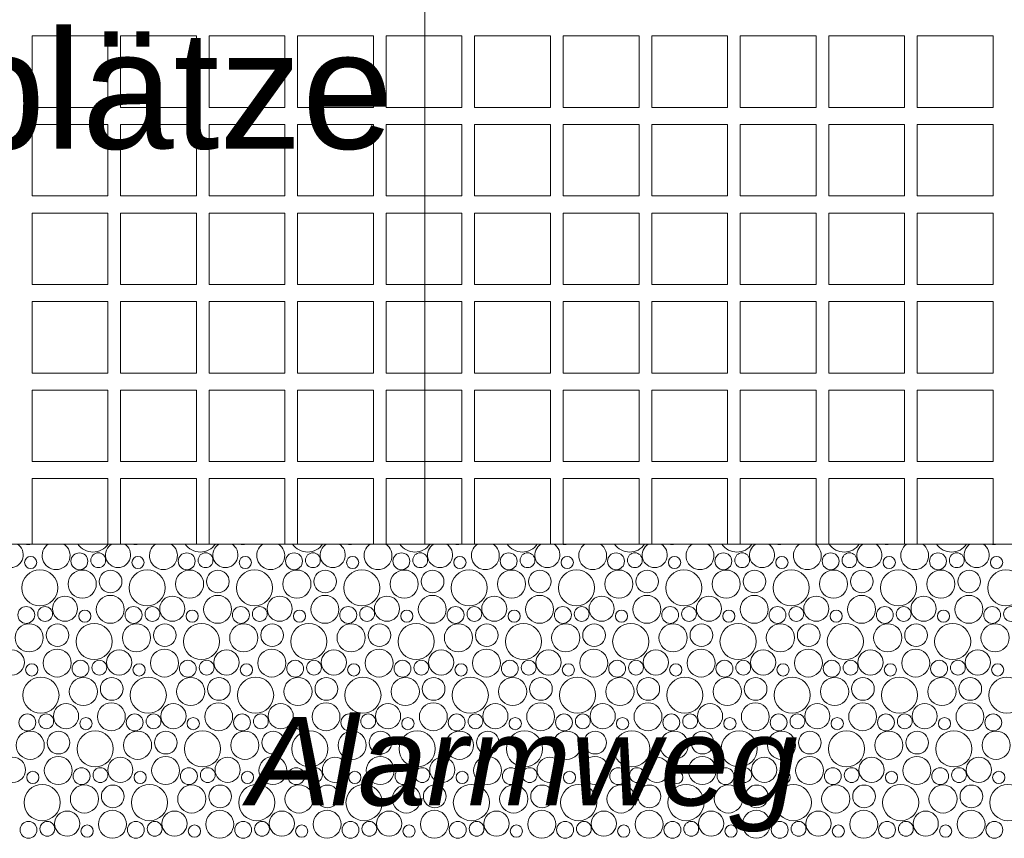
# Model space of a CAD drawing. Header units: metres. Extents: x -167 to 262, y -186 to 508.
# Tile 238 of 256: x 70.79 to 74.13, y 36.5 to 39.28. Entities that reach past the tile are written whole.
import ezdxf

# ---------------------------------------------------------------- set-up
doc = ezdxf.new("R2010")
doc.units = ezdxf.units.M
doc.header["$MEASUREMENT"] = 0
for name, color, linetype in [('60 Auffüllung', 7, 'Continuous'), ('60 Stellplätze', 7, 'Continuous'), ('90 Allgemein Beschriftung', 7, 'Continuous')]:
    doc.layers.add(name, color=color, linetype=linetype)
doc.styles.add('ERSTELLTER_STIL_1', font='arial.ttf')
doc.styles.add('ERSTELLTER_STIL_4', font='arial.ttf')

# ---------------------------------------------------------------- blocks, each defined once
blk = doc.blocks.new('*X50', base_point=(27236.1321, 33357.279))
at = {"layer": '60 Auffüllung', "color": 253, "linetype": 'Continuous', "lineweight": 18, "true_color": 0xb4b4b4}
for p, q in [((71.0891, 39.2212), (70.8321, 39.2212)), ((70.8321, 39.2212), (70.8321, 38.979)), ((71.0891, 38.979), (71.0891, 39.2212)), ((71.3891, 39.2212), (71.1321, 39.2212)), ((71.1321, 39.2212), (71.1321, 38.979)), ((71.3891, 38.979), (71.3891, 39.2212)), ((71.6891, 39.2212), (71.4321, 39.2212)), ((71.4321, 39.2212), (71.4321, 38.979)), ((71.6891, 38.979), (71.6891, 39.2212)), ((71.9891, 39.2212), (71.7321, 39.2212)), ((71.7321, 39.2212), (71.7321, 38.979)), ((71.9891, 38.979), (71.9891, 39.2212)), ((72.2891, 39.2212), (72.0321, 39.2212)), ((72.0321, 39.2212), (72.0321, 38.979)), ((72.2891, 38.979), (72.2891, 39.2212)), ((72.5891, 39.2212), (72.3321, 39.2212)), ((72.3321, 39.2212), (72.3321, 38.979)), ((72.5891, 38.979), (72.5891, 39.2212)), ((72.8891, 39.2212), (72.6321, 39.2212)), ((72.6321, 39.2212), (72.6321, 38.979)), ((72.8891, 38.979), (72.8891, 39.2212)), ((73.1891, 39.2212), (72.9321, 39.2212)), ((72.9321, 39.2212), (72.9321, 38.979)), ((73.1891, 38.979), (73.1891, 39.2212)), ((73.4891, 39.2212), (73.2321, 39.2212)), ((73.2321, 39.2212), (73.2321, 38.979)), ((73.4891, 38.979), (73.4891, 39.2212)), ((73.7891, 39.2212), (73.5321, 39.2212)), ((73.5321, 39.2212), (73.5321, 38.979)), ((73.7891, 38.979), (73.7891, 39.2212)), ((74.0891, 39.2212), (73.8321, 39.2212)), ((73.8321, 39.2212), (73.8321, 38.979)), ((74.0891, 38.979), (74.0891, 39.2212)), ((70.8321, 38.979), (71.0891, 38.979)), ((71.1321, 38.979), (71.3891, 38.979)), ((71.4321, 38.979), (71.6891, 38.979)), ((71.7321, 38.979), (71.9891, 38.979)), ((72.0321, 38.979), (72.2891, 38.979)), ((72.3321, 38.979), (72.5891, 38.979)), ((72.6321, 38.979), (72.8891, 38.979)), ((72.9321, 38.979), (73.1891, 38.979)), ((73.2321, 38.979), (73.4891, 38.979)), ((73.5321, 38.979), (73.7891, 38.979)), ((73.8321, 38.979), (74.0891, 38.979)), ((71.0891, 38.9212), (70.8321, 38.9212)), ((70.8321, 38.9212), (70.8321, 38.679)), ((71.0891, 38.679), (71.0891, 38.9212)), ((71.3891, 38.9212), (71.1321, 38.9212)), ((71.1321, 38.9212), (71.1321, 38.679)), ((71.3891, 38.679), (71.3891, 38.9212)), ((71.6891, 38.9212), (71.4321, 38.9212)), ((71.4321, 38.9212), (71.4321, 38.679)), ((71.6891, 38.679), (71.6891, 38.9212)), ((71.9891, 38.9212), (71.7321, 38.9212)), ((71.7321, 38.9212), (71.7321, 38.679)), ((71.9891, 38.679), (71.9891, 38.9212)), ((72.2891, 38.9212), (72.0321, 38.9212)), ((72.0321, 38.9212), (72.0321, 38.679)), ((72.2891, 38.679), (72.2891, 38.9212)), ((72.5891, 38.9212), (72.3321, 38.9212)), ((72.3321, 38.9212), (72.3321, 38.679)), ((72.5891, 38.679), (72.5891, 38.9212)), ((72.8891, 38.9212), (72.6321, 38.9212)), ((72.6321, 38.9212), (72.6321, 38.679)), ((72.8891, 38.679), (72.8891, 38.9212)), ((73.1891, 38.9212), (72.9321, 38.9212)), ((72.9321, 38.9212), (72.9321, 38.679)), ((73.1891, 38.679), (73.1891, 38.9212)), ((73.4891, 38.9212), (73.2321, 38.9212)), ((73.2321, 38.9212), (73.2321, 38.679)), ((73.4891, 38.679), (73.4891, 38.9212)), ((73.7891, 38.9212), (73.5321, 38.9212)), ((73.5321, 38.9212), (73.5321, 38.679)), ((73.7891, 38.679), (73.7891, 38.9212)), ((74.0891, 38.9212), (73.8321, 38.9212)), ((73.8321, 38.9212), (73.8321, 38.679)), ((74.0891, 38.679), (74.0891, 38.9212)), ((70.8321, 38.679), (71.0891, 38.679)), ((71.1321, 38.679), (71.3891, 38.679)), ((71.4321, 38.679), (71.6891, 38.679)), ((71.7321, 38.679), (71.9891, 38.679)), ((72.0321, 38.679), (72.2891, 38.679)), ((72.3321, 38.679), (72.5891, 38.679)), ((72.6321, 38.679), (72.8891, 38.679)), ((72.9321, 38.679), (73.1891, 38.679)), ((73.2321, 38.679), (73.4891, 38.679)), ((73.5321, 38.679), (73.7891, 38.679)), ((73.8321, 38.679), (74.0891, 38.679)), ((71.0891, 38.6212), (70.8321, 38.6212)), ((70.8321, 38.6212), (70.8321, 38.379)), ((71.0891, 38.379), (71.0891, 38.6212)), ((71.3891, 38.6212), (71.1321, 38.6212)), ((71.1321, 38.6212), (71.1321, 38.379)), ((71.3891, 38.379), (71.3891, 38.6212)), ((71.6891, 38.6212), (71.4321, 38.6212)), ((71.4321, 38.6212), (71.4321, 38.379)), ((71.6891, 38.379), (71.6891, 38.6212)), ((71.9891, 38.6212), (71.7321, 38.6212)), ((71.7321, 38.6212), (71.7321, 38.379)), ((71.9891, 38.379), (71.9891, 38.6212)), ((72.2891, 38.6212), (72.0321, 38.6212)), ((72.0321, 38.6212), (72.0321, 38.379)), ((72.2891, 38.379), (72.2891, 38.6212)), ((72.5891, 38.6212), (72.3321, 38.6212)), ((72.3321, 38.6212), (72.3321, 38.379)), ((72.5891, 38.379), (72.5891, 38.6212)), ((72.8891, 38.6212), (72.6321, 38.6212)), ((72.6321, 38.6212), (72.6321, 38.379)), ((72.8891, 38.379), (72.8891, 38.6212)), ((73.1891, 38.6212), (72.9321, 38.6212)), ((72.9321, 38.6212), (72.9321, 38.379)), ((73.1891, 38.379), (73.1891, 38.6212)), ((73.4891, 38.6212), (73.2321, 38.6212)), ((73.2321, 38.6212), (73.2321, 38.379)), ((73.4891, 38.379), (73.4891, 38.6212)), ((73.7891, 38.6212), (73.5321, 38.6212)), ((73.5321, 38.6212), (73.5321, 38.379)), ((73.7891, 38.379), (73.7891, 38.6212)), ((74.0891, 38.6212), (73.8321, 38.6212)), ((73.8321, 38.6212), (73.8321, 38.379)), ((74.0891, 38.379), (74.0891, 38.6212)), ((70.8321, 38.379), (71.0891, 38.379)), ((71.1321, 38.379), (71.3891, 38.379)), ((71.4321, 38.379), (71.6891, 38.379)), ((71.7321, 38.379), (71.9891, 38.379)), ((72.0321, 38.379), (72.2891, 38.379)), ((72.3321, 38.379), (72.5891, 38.379)), ((72.6321, 38.379), (72.8891, 38.379)), ((72.9321, 38.379), (73.1891, 38.379)), ((73.2321, 38.379), (73.4891, 38.379)), ((73.5321, 38.379), (73.7891, 38.379)), ((73.8321, 38.379), (74.0891, 38.379)), ((71.0891, 38.3212), (70.8321, 38.3212)), ((70.8321, 38.3212), (70.8321, 38.079)), ((71.0891, 38.079), (71.0891, 38.3212)), ((71.3891, 38.3212), (71.1321, 38.3212)), ((71.1321, 38.3212), (71.1321, 38.079)), ((71.3891, 38.079), (71.3891, 38.3212)), ((71.6891, 38.3212), (71.4321, 38.3212)), ((71.4321, 38.3212), (71.4321, 38.079)), ((71.6891, 38.079), (71.6891, 38.3212)), ((71.9891, 38.3212), (71.7321, 38.3212)), ((71.7321, 38.3212), (71.7321, 38.079)), ((71.9891, 38.079), (71.9891, 38.3212)), ((72.2891, 38.3212), (72.0321, 38.3212)), ((72.0321, 38.3212), (72.0321, 38.079)), ((72.2891, 38.079), (72.2891, 38.3212)), ((72.5891, 38.3212), (72.3321, 38.3212)), ((72.3321, 38.3212), (72.3321, 38.079)), ((72.5891, 38.079), (72.5891, 38.3212)), ((72.8891, 38.3212), (72.6321, 38.3212)), ((72.6321, 38.3212), (72.6321, 38.079)), ((72.8891, 38.079), (72.8891, 38.3212)), ((73.1891, 38.3212), (72.9321, 38.3212)), ((72.9321, 38.3212), (72.9321, 38.079)), ((73.1891, 38.079), (73.1891, 38.3212)), ((73.4891, 38.3212), (73.2321, 38.3212)), ((73.2321, 38.3212), (73.2321, 38.079)), ((73.4891, 38.079), (73.4891, 38.3212)), ((73.7891, 38.3212), (73.5321, 38.3212)), ((73.5321, 38.3212), (73.5321, 38.079)), ((73.7891, 38.079), (73.7891, 38.3212)), ((74.0891, 38.3212), (73.8321, 38.3212)), ((73.8321, 38.3212), (73.8321, 38.079)), ((74.0891, 38.079), (74.0891, 38.3212)), ((70.8321, 38.079), (71.0891, 38.079)), ((71.1321, 38.079), (71.3891, 38.079)), ((71.4321, 38.079), (71.6891, 38.079)), ((71.7321, 38.079), (71.9891, 38.079)), ((72.0321, 38.079), (72.2891, 38.079)), ((72.3321, 38.079), (72.5891, 38.079)), ((72.6321, 38.079), (72.8891, 38.079)), ((72.9321, 38.079), (73.1891, 38.079)), ((73.2321, 38.079), (73.4891, 38.079)), ((73.5321, 38.079), (73.7891, 38.079)), ((73.8321, 38.079), (74.0891, 38.079)), ((71.0891, 38.0212), (70.8321, 38.0212)), ((70.8321, 38.0212), (70.8321, 37.779)), ((71.0891, 37.779), (71.0891, 38.0212)), ((71.3891, 38.0212), (71.1321, 38.0212)), ((71.1321, 38.0212), (71.1321, 37.779)), ((71.3891, 37.779), (71.3891, 38.0212)), ((71.6891, 38.0212), (71.4321, 38.0212)), ((71.4321, 38.0212), (71.4321, 37.779)), ((71.6891, 37.779), (71.6891, 38.0212)), ((71.9891, 38.0212), (71.7321, 38.0212)), ((71.7321, 38.0212), (71.7321, 37.779)), ((71.9891, 37.779), (71.9891, 38.0212)), ((72.2891, 38.0212), (72.0321, 38.0212)), ((72.0321, 38.0212), (72.0321, 37.779)), ((72.2891, 37.779), (72.2891, 38.0212)), ((72.5891, 38.0212), (72.3321, 38.0212)), ((72.3321, 38.0212), (72.3321, 37.779)), ((72.5891, 37.779), (72.5891, 38.0212)), ((72.8891, 38.0212), (72.6321, 38.0212)), ((72.6321, 38.0212), (72.6321, 37.779)), ((72.8891, 37.779), (72.8891, 38.0212)), ((73.1891, 38.0212), (72.9321, 38.0212)), ((72.9321, 38.0212), (72.9321, 37.779)), ((73.1891, 37.779), (73.1891, 38.0212)), ((73.4891, 38.0212), (73.2321, 38.0212)), ((73.2321, 38.0212), (73.2321, 37.779)), ((73.4891, 37.779), (73.4891, 38.0212)), ((73.7891, 38.0212), (73.5321, 38.0212)), ((73.5321, 38.0212), (73.5321, 37.779)), ((73.7891, 37.779), (73.7891, 38.0212)), ((74.0891, 38.0212), (73.8321, 38.0212)), ((73.8321, 38.0212), (73.8321, 37.779)), ((74.0891, 37.779), (74.0891, 38.0212)), ((70.8321, 37.779), (71.0891, 37.779)), ((71.1321, 37.779), (71.3891, 37.779)), ((71.4321, 37.779), (71.6891, 37.779)), ((71.7321, 37.779), (71.9891, 37.779)), ((72.0321, 37.779), (72.2891, 37.779)), ((72.3321, 37.779), (72.5891, 37.779)), ((72.6321, 37.779), (72.8891, 37.779)), ((72.9321, 37.779), (73.1891, 37.779)), ((73.2321, 37.779), (73.4891, 37.779)), ((73.5321, 37.779), (73.7891, 37.779)), ((73.8321, 37.779), (74.0891, 37.779)), ((71.0891, 37.7212), (70.8321, 37.7212)), ((70.8321, 37.7212), (70.8321, 37.4991)), ((71.0891, 37.4991), (71.0891, 37.7212)), ((71.3891, 37.7212), (71.1321, 37.7212)), ((71.1321, 37.7212), (71.1321, 37.4991)), ((71.3891, 37.4991), (71.3891, 37.7212)), ((71.6891, 37.7212), (71.4321, 37.7212)), ((71.4321, 37.7212), (71.4321, 37.4991)), ((71.6891, 37.4991), (71.6891, 37.7212)), ((71.9891, 37.7212), (71.7321, 37.7212)), ((71.7321, 37.7212), (71.7321, 37.4991)), ((71.9891, 37.4991), (71.9891, 37.7212)), ((72.2891, 37.7212), (72.0321, 37.7212)), ((72.0321, 37.7212), (72.0321, 37.4991)), ((72.2891, 37.4991), (72.2891, 37.7212)), ((72.5891, 37.7212), (72.3321, 37.7212)), ((72.3321, 37.7212), (72.3321, 37.4991)), ((72.5891, 37.4991), (72.5891, 37.7212)), ((72.8891, 37.7212), (72.6321, 37.7212)), ((72.6321, 37.7212), (72.6321, 37.4991)), ((72.8891, 37.4991), (72.8891, 37.7212)), ((73.1891, 37.7212), (72.9321, 37.7212)), ((72.9321, 37.7212), (72.9321, 37.4991)), ((73.1891, 37.4991), (73.1891, 37.7212)), ((73.4891, 37.7212), (73.2321, 37.7212)), ((73.2321, 37.7212), (73.2321, 37.4991)), ((73.4891, 37.4991), (73.4891, 37.7212)), ((73.7891, 37.7212), (73.5321, 37.7212)), ((73.5321, 37.7212), (73.5321, 37.4991)), ((73.7891, 37.4991), (73.7891, 37.7212)), ((74.0891, 37.7212), (73.8321, 37.7212)), ((73.8321, 37.7212), (73.8321, 37.4991)), ((74.0891, 37.4991), (74.0891, 37.7212))]:
    blk.add_line(p, q, dxfattribs=at)
blk = doc.blocks.new('*X52', base_point=(27236.1321, 33357.279))
at = {"layer": '60 Auffüllung', "color": 7, "linetype": 'Continuous', "lineweight": 18, "true_color": 0xefefef}
for centre, radius in [((70.8275, 37.4372), 0.0207), ((70.9926, 37.4413), 0.0286), ((71.0565, 37.4449), 0.0251), ((71.1912, 37.4372), 0.0207), ((71.3563, 37.4413), 0.0286), ((71.4202, 37.4449), 0.0251), ((71.5549, 37.4372), 0.0207), ((71.72, 37.4413), 0.0286), ((71.7839, 37.4449), 0.0251), ((71.9186, 37.4372), 0.0207), ((72.0838, 37.4413), 0.0286), ((72.1476, 37.4449), 0.0251), ((72.2823, 37.4372), 0.0207), ((72.4475, 37.4413), 0.0286), ((72.5113, 37.4449), 0.0251), ((72.646, 37.4372), 0.0207), ((72.8112, 37.4413), 0.0286), ((72.875, 37.4449), 0.0251), ((73.0097, 37.4372), 0.0207), ((73.1749, 37.4413), 0.0286), ((73.2387, 37.4449), 0.0251), ((73.3735, 37.4372), 0.0207), ((73.5386, 37.4413), 0.0286), ((73.6024, 37.4449), 0.0251), ((73.7372, 37.4372), 0.0207), ((73.9023, 37.4413), 0.0286), ((73.9661, 37.4449), 0.0251), ((74.1009, 37.4372), 0.0207), ((70.8587, 37.3515), 0.0612), ((71.0023, 37.364), 0.0477), ((71.0983, 37.3728), 0.0384), ((71.2224, 37.3515), 0.0612), ((71.366, 37.364), 0.0477), ((71.462, 37.3728), 0.0384), ((71.5861, 37.3515), 0.0612), ((71.7297, 37.364), 0.0477), ((71.8257, 37.3728), 0.0384), ((71.9499, 37.3515), 0.0612), ((72.0934, 37.364), 0.0477), ((72.1895, 37.3728), 0.0384), ((72.3136, 37.3515), 0.0612), ((72.4571, 37.364), 0.0477), ((72.5532, 37.3728), 0.0384), ((72.6773, 37.3515), 0.0612), ((72.8208, 37.364), 0.0477), ((72.9169, 37.3728), 0.0384), ((73.041, 37.3515), 0.0612), ((73.1845, 37.364), 0.0477), ((73.2806, 37.3728), 0.0384), ((73.4047, 37.3515), 0.0612), ((73.5483, 37.364), 0.0477), ((73.6443, 37.3728), 0.0384), ((73.7684, 37.3515), 0.0612), ((73.912, 37.364), 0.0477), ((74.008, 37.3728), 0.0384), ((74.1321, 37.3515), 0.0612), ((70.9438, 37.2806), 0.0426), ((71.0973, 37.2785), 0.0473), ((71.3075, 37.2806), 0.0426), ((71.461, 37.2785), 0.0473), ((71.6713, 37.2806), 0.0426), ((71.8247, 37.2785), 0.0473), ((72.035, 37.2806), 0.0426), ((72.1884, 37.2785), 0.0473), ((72.3987, 37.2806), 0.0426), ((72.5521, 37.2785), 0.0473), ((72.7624, 37.2806), 0.0426), ((72.9158, 37.2785), 0.0473), ((73.1261, 37.2806), 0.0426), ((73.2796, 37.2785), 0.0473), ((73.4898, 37.2806), 0.0426), ((73.6433, 37.2785), 0.0473), ((73.8535, 37.2806), 0.0426), ((74.007, 37.2785), 0.0473), ((70.8126, 37.2594), 0.0286), ((70.8765, 37.2629), 0.0251), ((71.0112, 37.2552), 0.0207), ((71.1763, 37.2594), 0.0286), ((71.2402, 37.2629), 0.0251), ((71.3749, 37.2552), 0.0207), ((71.54, 37.2594), 0.0286), ((71.6039, 37.2629), 0.0251), ((71.7386, 37.2552), 0.0207), ((71.9038, 37.2594), 0.0286), ((71.9676, 37.2629), 0.0251), ((72.1023, 37.2552), 0.0207), ((72.2675, 37.2594), 0.0286), ((72.3313, 37.2629), 0.0251), ((72.466, 37.2552), 0.0207), ((72.6312, 37.2594), 0.0286), ((72.695, 37.2629), 0.0251), ((72.8297, 37.2552), 0.0207), ((72.9949, 37.2594), 0.0286), ((73.0587, 37.2629), 0.0251), ((73.1935, 37.2552), 0.0207), ((73.3586, 37.2594), 0.0286), ((73.4224, 37.2629), 0.0251), ((73.5572, 37.2552), 0.0207), ((73.7223, 37.2594), 0.0286), ((73.7861, 37.2629), 0.0251), ((73.9209, 37.2552), 0.0207), ((74.086, 37.2594), 0.0286), ((74.1498, 37.2629), 0.0251), ((70.8223, 37.182), 0.0477), ((70.9183, 37.1908), 0.0384), ((71.0424, 37.1696), 0.0612), ((71.186, 37.182), 0.0477), ((71.282, 37.1908), 0.0384), ((71.4061, 37.1696), 0.0612), ((71.5497, 37.182), 0.0477), ((71.6457, 37.1908), 0.0384), ((71.7699, 37.1696), 0.0612), ((71.9134, 37.182), 0.0477), ((72.0095, 37.1908), 0.0384), ((72.1336, 37.1696), 0.0612), ((72.2771, 37.182), 0.0477), ((72.3732, 37.1908), 0.0384), ((72.4973, 37.1696), 0.0612), ((72.6408, 37.182), 0.0477), ((72.7369, 37.1908), 0.0384), ((72.861, 37.1696), 0.0612), ((73.0045, 37.182), 0.0477), ((73.1006, 37.1908), 0.0384), ((73.2247, 37.1696), 0.0612), ((73.3683, 37.182), 0.0477), ((73.4643, 37.1908), 0.0384), ((73.5884, 37.1696), 0.0612), ((73.732, 37.182), 0.0477), ((73.828, 37.1908), 0.0384), ((73.9521, 37.1696), 0.0612), ((74.0957, 37.182), 0.0477), ((70.7638, 37.0986), 0.0426), ((70.9173, 37.0965), 0.0473), ((71.1275, 37.0986), 0.0426), ((71.281, 37.0965), 0.0473), ((71.4913, 37.0986), 0.0426), ((71.6447, 37.0965), 0.0473), ((71.855, 37.0986), 0.0426), ((72.0084, 37.0965), 0.0473), ((72.2187, 37.0986), 0.0426), ((72.3721, 37.0965), 0.0473), ((72.5824, 37.0986), 0.0426), ((72.7358, 37.0965), 0.0473), ((72.9461, 37.0986), 0.0426), ((73.0996, 37.0965), 0.0473), ((73.3098, 37.0986), 0.0426), ((73.4633, 37.0965), 0.0473), ((73.6735, 37.0986), 0.0426), ((73.827, 37.0965), 0.0473), ((74.0372, 37.0986), 0.0426), ((70.9963, 37.0774), 0.0286), ((71.0602, 37.0809), 0.0251), ((71.36, 37.0774), 0.0286), ((71.4239, 37.0809), 0.0251), ((71.7238, 37.0774), 0.0286), ((71.7876, 37.0809), 0.0251), ((72.0875, 37.0774), 0.0286), ((72.1513, 37.0809), 0.0251), ((72.4512, 37.0774), 0.0286), ((72.515, 37.0809), 0.0251), ((72.8149, 37.0774), 0.0286), ((72.8787, 37.0809), 0.0251), ((73.1786, 37.0774), 0.0286), ((73.2424, 37.0809), 0.0251), ((73.5423, 37.0774), 0.0286), ((73.6061, 37.0809), 0.0251), ((73.906, 37.0774), 0.0286), ((73.9698, 37.0809), 0.0251), ((70.8312, 37.0732), 0.0207), ((71.1949, 37.0732), 0.0207), ((71.5586, 37.0732), 0.0207), ((71.9223, 37.0732), 0.0207), ((72.286, 37.0732), 0.0207), ((72.6497, 37.0732), 0.0207), ((73.0135, 37.0732), 0.0207), ((73.3772, 37.0732), 0.0207), ((73.7409, 37.0732), 0.0207), ((74.1046, 37.0732), 0.0207), ((70.8624, 36.9876), 0.0612), ((71.006, 37), 0.0477), ((71.102, 37.0088), 0.0384), ((71.2261, 36.9876), 0.0612), ((71.3697, 37), 0.0477), ((71.4657, 37.0088), 0.0384), ((71.5899, 36.9876), 0.0612), ((71.7334, 37), 0.0477), ((71.8295, 37.0088), 0.0384), ((71.9536, 36.9876), 0.0612), ((72.0971, 37), 0.0477), ((72.1932, 37.0088), 0.0384), ((72.3173, 36.9876), 0.0612), ((72.4608, 37), 0.0477), ((72.5569, 37.0088), 0.0384), ((72.681, 36.9876), 0.0612), ((72.8245, 37), 0.0477), ((72.9206, 37.0088), 0.0384), ((73.0447, 36.9876), 0.0612), ((73.1883, 37), 0.0477), ((73.2843, 37.0088), 0.0384), ((73.4084, 36.9876), 0.0612), ((73.552, 37), 0.0477), ((73.648, 37.0088), 0.0384), ((73.7721, 36.9876), 0.0612), ((73.9157, 37), 0.0477), ((74.0117, 37.0088), 0.0384), ((74.1358, 36.9876), 0.0612), ((70.9475, 36.9166), 0.0426), ((71.101, 36.9145), 0.0473), ((71.3113, 36.9166), 0.0426), ((71.4647, 36.9145), 0.0473), ((71.675, 36.9166), 0.0426), ((71.8284, 36.9145), 0.0473), ((72.0387, 36.9166), 0.0426), ((72.1921, 36.9145), 0.0473), ((72.4024, 36.9166), 0.0426), ((72.5558, 36.9145), 0.0473), ((72.7661, 36.9166), 0.0426), ((72.9196, 36.9145), 0.0473), ((73.1298, 36.9166), 0.0426), ((73.2833, 36.9145), 0.0473), ((73.4935, 36.9166), 0.0426), ((73.647, 36.9145), 0.0473), ((73.8572, 36.9166), 0.0426), ((74.0107, 36.9145), 0.0473), ((70.8163, 36.8954), 0.0286), ((70.8802, 36.8989), 0.0251), ((71.0149, 36.8912), 0.0207), ((71.18, 36.8954), 0.0286), ((71.2439, 36.8989), 0.0251), ((71.3786, 36.8912), 0.0207), ((71.5438, 36.8954), 0.0286), ((71.6076, 36.8989), 0.0251), ((71.7423, 36.8912), 0.0207), ((71.9075, 36.8954), 0.0286), ((71.9713, 36.8989), 0.0251), ((72.106, 36.8912), 0.0207), ((72.2712, 36.8954), 0.0286), ((72.335, 36.8989), 0.0251), ((72.4697, 36.8912), 0.0207), ((72.6349, 36.8954), 0.0286), ((72.6987, 36.8989), 0.0251), ((72.8335, 36.8912), 0.0207), ((72.9986, 36.8954), 0.0286), ((73.0624, 36.8989), 0.0251), ((73.1972, 36.8912), 0.0207), ((73.3623, 36.8954), 0.0286), ((73.4261, 36.8989), 0.0251), ((73.5609, 36.8912), 0.0207), ((73.726, 36.8954), 0.0286), ((73.7898, 36.8989), 0.0251), ((73.9246, 36.8912), 0.0207), ((74.0897, 36.8954), 0.0286), ((70.826, 36.818), 0.0477), ((70.922, 36.8268), 0.0384), ((71.0461, 36.8056), 0.0612), ((71.1897, 36.818), 0.0477), ((71.2857, 36.8268), 0.0384), ((71.4099, 36.8056), 0.0612), ((71.5534, 36.818), 0.0477), ((71.6495, 36.8268), 0.0384), ((71.7736, 36.8056), 0.0612), ((71.9171, 36.818), 0.0477), ((72.0132, 36.8268), 0.0384), ((72.1373, 36.8056), 0.0612), ((72.2808, 36.818), 0.0477), ((72.3769, 36.8268), 0.0384), ((72.501, 36.8056), 0.0612), ((72.6445, 36.818), 0.0477), ((72.7406, 36.8268), 0.0384), ((72.8647, 36.8056), 0.0612), ((73.0083, 36.818), 0.0477), ((73.1043, 36.8268), 0.0384), ((73.2284, 36.8056), 0.0612), ((73.372, 36.818), 0.0477), ((73.468, 36.8268), 0.0384), ((73.5921, 36.8056), 0.0612), ((73.7357, 36.818), 0.0477), ((73.8317, 36.8268), 0.0384), ((73.9558, 36.8056), 0.0612), ((74.0994, 36.818), 0.0477), ((70.7675, 36.7346), 0.0426), ((70.921, 36.7325), 0.0473), ((71.1313, 36.7346), 0.0426), ((71.2847, 36.7325), 0.0473), ((71.495, 36.7346), 0.0426), ((71.6484, 36.7325), 0.0473), ((71.8587, 36.7346), 0.0426), ((72.0121, 36.7325), 0.0473), ((72.2224, 36.7346), 0.0426), ((72.3758, 36.7325), 0.0473), ((72.5861, 36.7346), 0.0426), ((72.7396, 36.7325), 0.0473), ((72.9498, 36.7346), 0.0426), ((73.1033, 36.7325), 0.0473), ((73.3135, 36.7346), 0.0426), ((73.467, 36.7325), 0.0473), ((73.6772, 36.7346), 0.0426), ((73.8307, 36.7325), 0.0473), ((74.0409, 36.7346), 0.0426), ((71, 36.7134), 0.0286), ((71.0639, 36.7169), 0.0251), ((71.3638, 36.7134), 0.0286), ((71.4276, 36.7169), 0.0251), ((71.7275, 36.7134), 0.0286), ((71.7913, 36.7169), 0.0251), ((72.0912, 36.7134), 0.0286), ((72.155, 36.7169), 0.0251), ((72.4549, 36.7134), 0.0286), ((72.5187, 36.7169), 0.0251), ((72.8186, 36.7134), 0.0286), ((72.8824, 36.7169), 0.0251), ((73.1823, 36.7134), 0.0286), ((73.2461, 36.7169), 0.0251), ((73.546, 36.7134), 0.0286), ((73.6098, 36.7169), 0.0251), ((73.9097, 36.7134), 0.0286), ((73.9735, 36.7169), 0.0251), ((70.8349, 36.7092), 0.0207), ((71.1986, 36.7092), 0.0207), ((71.5623, 36.7092), 0.0207), ((71.926, 36.7092), 0.0207), ((72.2897, 36.7092), 0.0207), ((72.6535, 36.7092), 0.0207), ((73.0172, 36.7092), 0.0207), ((73.3809, 36.7092), 0.0207), ((73.7446, 36.7092), 0.0207), ((74.1083, 36.7092), 0.0207), ((70.8661, 36.6236), 0.0612), ((71.0097, 36.636), 0.0477), ((71.1057, 36.6448), 0.0384), ((71.2299, 36.6236), 0.0612), ((71.3734, 36.636), 0.0477), ((71.4695, 36.6448), 0.0384), ((71.5936, 36.6236), 0.0612), ((71.7371, 36.636), 0.0477), ((71.8332, 36.6448), 0.0384), ((71.9573, 36.6236), 0.0612), ((72.1008, 36.636), 0.0477), ((72.1969, 36.6448), 0.0384), ((72.321, 36.6236), 0.0612), ((72.4645, 36.636), 0.0477), ((72.5606, 36.6448), 0.0384), ((72.6847, 36.6236), 0.0612), ((72.8283, 36.636), 0.0477), ((72.9243, 36.6448), 0.0384), ((73.0484, 36.6236), 0.0612), ((73.192, 36.636), 0.0477), ((73.288, 36.6448), 0.0384), ((73.4121, 36.6236), 0.0612), ((73.5557, 36.636), 0.0477), ((73.6517, 36.6448), 0.0384), ((73.7758, 36.6236), 0.0612), ((73.9194, 36.636), 0.0477), ((74.0154, 36.6448), 0.0384), ((74.1395, 36.6236), 0.0612), ((70.9513, 36.5526), 0.0426), ((71.1047, 36.5505), 0.0473), ((71.315, 36.5526), 0.0426), ((71.4684, 36.5505), 0.0473), ((71.6787, 36.5526), 0.0426), ((71.8321, 36.5505), 0.0473), ((72.0424, 36.5526), 0.0426), ((72.1958, 36.5505), 0.0473), ((72.4061, 36.5526), 0.0426), ((72.5596, 36.5505), 0.0473), ((72.7698, 36.5526), 0.0426), ((72.9233, 36.5505), 0.0473), ((73.1335, 36.5526), 0.0426), ((73.287, 36.5505), 0.0473), ((73.4972, 36.5526), 0.0426), ((73.6507, 36.5505), 0.0473), ((73.8609, 36.5526), 0.0426), ((74.0144, 36.5505), 0.0473), ((70.82, 36.5314), 0.0286), ((70.8839, 36.5349), 0.0251), ((71.0186, 36.5272), 0.0207), ((71.1838, 36.5314), 0.0286), ((71.2476, 36.5349), 0.0251), ((71.3823, 36.5272), 0.0207), ((71.5475, 36.5314), 0.0286), ((71.6113, 36.5349), 0.0251), ((71.746, 36.5272), 0.0207), ((71.9112, 36.5314), 0.0286), ((71.975, 36.5349), 0.0251), ((72.1097, 36.5272), 0.0207), ((72.2749, 36.5314), 0.0286), ((72.3387, 36.5349), 0.0251), ((72.4735, 36.5272), 0.0207), ((72.6386, 36.5314), 0.0286), ((72.7024, 36.5349), 0.0251), ((72.8372, 36.5272), 0.0207), ((73.0023, 36.5314), 0.0286), ((73.0661, 36.5349), 0.0251), ((73.2009, 36.5272), 0.0207), ((73.366, 36.5314), 0.0286), ((73.4298, 36.5349), 0.0251), ((73.5646, 36.5272), 0.0207), ((73.7297, 36.5314), 0.0286), ((73.7935, 36.5349), 0.0251), ((73.9283, 36.5272), 0.0207), ((74.0934, 36.5314), 0.0286)]:
    blk.add_circle(centre, radius, dxfattribs=at)
for centre, radius, start, end in [((70.7601, 37.4626), 0.0426, 119.3463, 60.6427), ((70.8186, 37.546), 0.0477, 256.0159, 283.9732), ((70.9136, 37.4605), 0.0473, 123.9488, 56.0403), ((71.0387, 37.5335), 0.0612, 213.5745, 326.4146), ((71.1238, 37.4626), 0.0426, 119.4417, 60.5474), ((71.1823, 37.546), 0.0477, 256.1898, 283.7992), ((71.2773, 37.4605), 0.0473, 124.0241, 55.965), ((71.4024, 37.5335), 0.0612, 213.6136, 326.3755), ((71.4875, 37.4626), 0.0426, 119.5368, 60.4523), ((71.546, 37.546), 0.0477, 256.3659, 283.6231), ((71.641, 37.4605), 0.0473, 124.0992, 55.8898), ((71.7661, 37.5335), 0.0612, 213.6527, 326.3364), ((71.8513, 37.4626), 0.0426, 119.6316, 60.3575), ((71.9097, 37.546), 0.0477, 256.5443, 283.4448), ((72.0047, 37.4605), 0.0473, 124.1743, 55.8148), ((72.1299, 37.5335), 0.0612, 213.6918, 326.2973), ((72.215, 37.4626), 0.0426, 119.7261, 60.2629), ((72.2734, 37.546), 0.0477, 256.725, 283.264), ((72.3684, 37.4605), 0.0473, 124.2492, 55.7399), ((72.4936, 37.5335), 0.0612, 213.7309, 326.2582), ((72.5787, 37.4626), 0.0426, 119.8204, 60.1687), ((72.6371, 37.546), 0.0477, 256.9082, 283.0809), ((72.7321, 37.4605), 0.0473, 124.3239, 55.6652), ((72.8573, 37.5335), 0.0612, 213.77, 326.219), ((72.9424, 37.4626), 0.0426, 119.9144, 60.0747), ((73.0008, 37.546), 0.0477, 257.0939, 282.8952), ((73.0958, 37.4605), 0.0473, 124.3985, 55.5906), ((73.221, 37.5335), 0.0612, 213.8092, 326.1799), ((73.3061, 37.4626), 0.0426, 120.0081, 59.9809), ((73.3645, 37.546), 0.0477, 257.2823, 282.7068), ((73.4596, 37.4605), 0.0473, 124.4729, 55.5161), ((73.5847, 37.5335), 0.0612, 213.8484, 326.1407), ((73.6698, 37.4626), 0.0426, 120.1016, 59.8875), ((73.7283, 37.546), 0.0477, 257.4735, 282.5156), ((73.8233, 37.4605), 0.0473, 124.5473, 55.4418), ((73.9484, 37.5335), 0.0612, 213.8876, 326.1015), ((74.0335, 37.4626), 0.0426, 120.1948, 59.7943), ((74.092, 37.546), 0.0477, 257.6676, 282.3215)]:
    blk.add_arc(centre, radius, start, end, dxfattribs=at)

msp = doc.modelspace()

# ---------------------------------------------------------------- hatches: boundary and pattern name
at = {"layer": '60 Auffüllung', "linetype": 'Continuous', "lineweight": 18, "true_color": 0xefefef}
h = msp.add_hatch(dxfattribs=at)
h.set_pattern_fill('Erde_1_0001', style=0, pattern_type=2)
h.set_pattern_definition([(0, (27236.1321, 33357.27905), (0, 0.779422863), [0.04875, -0.40125]), (0, (27236.3571, 33357.66876), (0, 0.779422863), [0.04875, -0.40125]), (60, (27236.1321, 33357.27905), (-0.675, 0.389711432), [0.04875, -0.40125]), (60, (27236.5821, 33357.27905), (-0.675, 0.389711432), [0.04875, -0.40125]), (120, (27236.18084, 33357.27905), (0.675, 0.389711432), [0.04875, -0.40125]), (120, (27236.63084, 33357.27905), (0.675, 0.389711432), [0.04875, -0.40125]), (0, (27236.1321, 33357.35405), (0, 0.15), [0, -0.15, 0, -0.225]), (45, (27236.2071, 33357.35405), (-0.1060660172, 0.1060660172), [0, -0.1125, 0, -0.1875])])
h.paths.add_polyline_path([(2.3366, 24.8593), (2.3419, 13.496, 0.033836), (8.8613, 14.0911, 0.026308), (13.8582, 15.1616, -0.024635), (17.3411, 16.2775), (17.3411, 24.6258), (15.3411, 24.6258), (15.3411, 30.4887), (17.3411, 30.4887), (17.3411, 43.9997), (58.1625, 43.9997), (58.1625, 45.7494), (101.6632, 45.7486), (101.6702, 49.0078), (2.342, 49.0078)])
h.paths.add_polyline_path([(9.5982, 27.1903), (4.651, 27.1903), (4.651, 42.9257), (4.651, 43.8257), (9.5982, 43.8257), (9.5982, 42.9257)], flags=0)
h.paths.add_polyline_path([(14.4618, 25.704, -0.414214), (13.8618, 26.304, -0.414214), (14.4618, 26.904, -0.414214), (15.0618, 26.304, -0.414214)], flags=0)

# ---------------------------------------------------------------- linework, layer by layer
at = {"layer": '60 Auffüllung', "color": 8, "linetype": 'Continuous', "lineweight": 18, "flags": 128}
for points in [[(77.6623, 37.4991), (66.6619, 37.5001), (66.663, 36.0001), (77.6639, 35.9991), (77.6621, 17.7019), (77.6753, 13.9979), (84.1681, 14.0609), (84.1591, 19.7797), (84.1653, 19.7797), (84.1711, 36.0153), (95.17, 36.0142), (95.1688, 37.499), (84.1667, 37.4991), (84.1638, 45.7491), (77.6627, 45.7487)], [(66.6636, 37.4991), (77.6629, 37.4991), (77.6627, 45.7491), (66.6638, 45.7485)]]:
    msp.add_lwpolyline(points, close=True, dxfattribs=at)
at = {"layer": '60 Stellplätze', "color": 7, "linetype": 'Continuous', "lineweight": 13}
for p, q in [((72.1629, 37.4996), (72.1629, 45.7491)), ((66.663, 37.4991), (77.6641, 37.4991))]:
    msp.add_line(p, q, dxfattribs=at)

# ---------------------------------------------------------------- block references
at = {"layer": '60 Auffüllung', "color": 8, "lineweight": 18}
for name in ['*X52', '*X50']:
    msp.add_blockref(name, (27236.1321, 33357.279), dxfattribs=at)

# ---------------------------------------------------------------- texts
at = {"layer": '90 Allgemein Beschriftung', "color": 7, "linetype": 'Continuous', "lineweight": 13, "attachment_point": 1}
for s, insert, char_height, style in [('\\A1;{\\pql;\\fArial|b0|i0|c0|p0;\\W1.000000;16 \\fArial|b0|i0|c0|p0;\\W1.000000;Fahradstellplätze}', (67.0258, 39.2388), 0.4, 'ERSTELLTER_STIL_1'), ('\\A1;{\\pql;\\fArial|b0|i1|c0|p0;\\W1.000000;Alarmweg }', (71.5643, 36.9141), 0.3, 'ERSTELLTER_STIL_4')]:
    msp.add_mtext(s, dxfattribs=dict(at, insert=insert, char_height=char_height, style=style))

doc.saveas('drawing.dxf')
